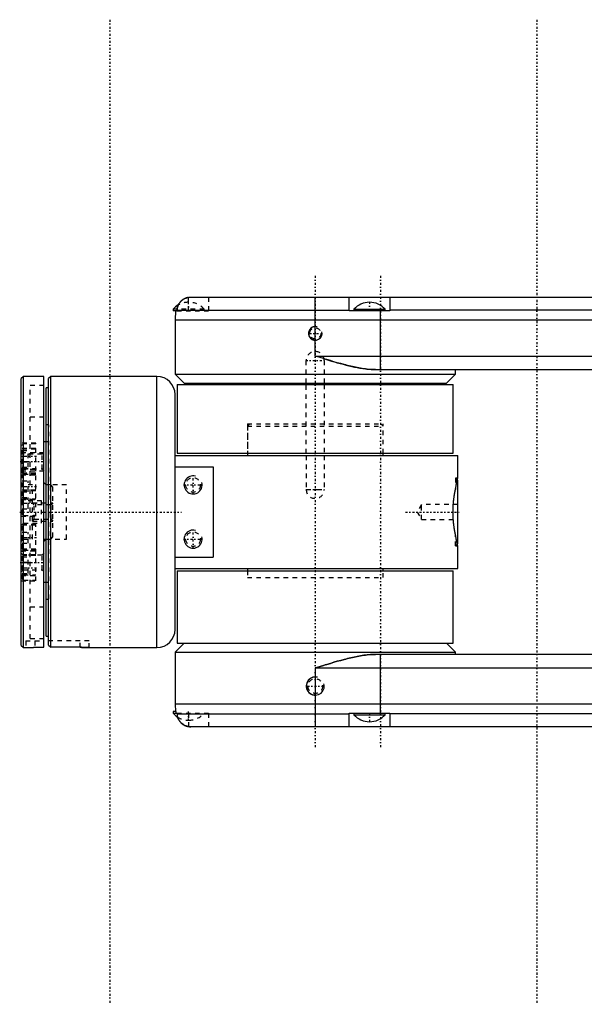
# Model space of a CAD drawing. Extents: x -565 to 345, y -109 to 109.
# Tile 1 of 19: x -565 to -441, y -109 to 109. Entities that reach past the tile are written whole.
import ezdxf

# ---------------------------------------------------------------- set-up
doc = ezdxf.new("R2010")
doc.units = 0
doc.linetypes.add('CENTER', pattern=[1.5, 0.45, -0.5, 0.05, -0.5])
doc.linetypes.add('DASHED', pattern=[2, 1, -1])
for name, color, linetype in [('AM_0', 7, 'CONTINUOUS'), ('AM_10', 7, 'CONTINUOUS'), ('AM_3', 7, 'DASHED'), ('AM_7', 7, 'CENTER')]:
    doc.layers.add(name, color=color, linetype=linetype)

msp = doc.modelspace()

# ---------------------------------------------------------------- linework, layer by layer
at = {"layer": 'AM_0', "color": 7, "linetype": 'CONTINUOUS'}
for p, q in [((-527.54, 47.5), (-429.33, 47.5)), ((-500, 34.5), (-500, 47.5)), ((-492.5, 44.5), (-492.5, 47.5)), ((-483.5, 47.5), (-483.5, 44.5)), ((-531.45, 44.84), (-531.45, 44.5)), ((-530.55, 44.84), (-531.45, 44.84)), ((-530.58, 44.5), (-531.45, 44.5)), ((-530.91, 44.5), (-531, 42.5)), ((-530.57, 44.64), (-530.58, 44.5)), ((-530.57, 44.64), (-492.5, 44.64)), ((-483.5, 44.5), (-492.5, 44.5)), ((-491.45, 44.84), (-491.45, 44.5)), ((-491.45, 44.84), (-484.55, 44.84)), ((-485.57, 31.5), (-485.57, 44.5)), ((-484.55, 44.5), (-484.55, 44.84)), ((-429.33, 44.64), (-483.5, 44.64)), ((-531, 42.5), (-531, 30.5)), ((-531, 42.5), (-429.33, 42.5)), ((-500, 34.5), (-429.33, 34.5)), ((-531, 30.5), (-529, 28.5)), ((-531, 30.5), (-469, 30.5)), ((-486.7, 31.5), (-431.83, 31.5)), ((-471, 28.5), (-469, 30.5)), ((-469, 30.5), (-469, 31.5)), ((-564.5, 30), (-565, 29.5)), ((-565, -29.5), (-565, 29.5)), ((-560, 30), (-564.5, 30)), ((-564.5, -30), (-564.5, 30)), ((-560, -29.93), (-560, 30)), ((-558.5, 30), (-559, 29.5)), ((-559, -29.43), (-559, 29.5)), ((-535, 30), (-558.5, 30)), ((-558.5, -29.93), (-558.5, 30)), ((-535, -30), (-535, 30)), ((-529, 28.5), (-471, 28.5)), ((-527.5, 28.5), (-527.5, 28.2)), ((-472.5, 28.2), (-472.5, 28.5)), ((-559, 27.5), (-559.5, 27.5)), ((-559.5, -27.5), (-559.5, 27.5)), ((-530.5, 28.2), (-530.5, 13)), ((-530.5, 28.2), (-469.5, 28.2)), ((-469.5, 13), (-469.5, 28.2)), ((-531, -26), (-531, 26)), ((-559.5, 15.5), (-560, 15.5)), ((-531, 12.5), (-468.5, 12.5)), ((-530.5, 13), (-469.5, 13)), ((-515, 13), (-515, 12.5)), ((-485, 12.5), (-485, 13)), ((-468.5, 7.5), (-468.5, 12.5)), ((-531, 10), (-522.54, 10)), ((-522.54, 10), (-522.54, -10)), ((-468.5, 7.5), (-469, 7.5)), ((-468.5, 7), (-468.59, 7.09)), ((-468.5, -7), (-468.5, 7)), ((-560, -6.5), (-559.5, -6)), ((-468.59, -7.09), (-468.5, -7)), ((-468.5, -12.5), (-468.5, -7.5)), ((-531, -10), (-522.54, -10)), ((-531, -12.5), (-468.5, -12.5)), ((-530.5, -13), (-530.5, -29)), ((-530.5, -13), (-469.5, -13)), ((-515, -12.5), (-515, -13)), ((-485, -13), (-485, -12.5)), ((-469.5, -29), (-469.5, -13)), ((-560, -15.5), (-559.5, -15.5)), ((-559.5, -27.5), (-559, -27.5)), ((-565, -29.5), (-564.5, -30)), ((-564.5, -30), (-564, -30)), ((-562, -29.93), (-560, -29.93)), ((-559, -29.43), (-558.5, -29.93)), ((-551.86, -29.93), (-558.5, -29.93)), ((-550, -30), (-535, -30)), ((-529, -29), (-531, -31)), ((-530.5, -29), (-469.5, -29)), ((-469, -31), (-471, -29)), ((-531, -31), (-531, -42.5)), ((-531, -31), (-469, -31)), ((-431.83, -31.5), (-486.7, -31.5)), ((-485.57, -44.5), (-485.57, -31.5)), ((-469, -31.5), (-469, -31)), ((-500, -34.5), (-500, -47.5)), ((-500, -34.5), (-429.33, -34.5)), ((-531, -42.5), (-530.92, -44.16)), ((-429.33, -42.5), (-531, -42.5)), ((-531.45, -44.16), (-531.45, -44.5)), ((-530.86, -44.16), (-531.45, -44.16)), ((-531.45, -44.5), (-530.58, -44.5)), ((-530.86, -44.16), (-530.85, -44.5)), ((-530.58, -44.5), (-530.57, -44.64)), ((-530.57, -44.64), (-492.5, -44.64)), ((-492.5, -47.5), (-492.5, -44.5)), ((-492.5, -44.5), (-483.5, -44.5)), ((-491.45, -44.5), (-491.45, -44.84)), ((-491.45, -44.84), (-484.55, -44.84)), ((-484.55, -44.84), (-484.55, -44.5)), ((-483.5, -44.5), (-483.5, -47.5)), ((-429.33, -44.64), (-483.5, -44.64)), ((-429.33, -47.5), (-527.54, -47.5))]:
    msp.add_line(p, q, dxfattribs=at)
for points in [[(-528, 47.47, 0), (-528.02, 47.46, 0), (-528.06, 47.46, 0), (-528.1, 47.45, 0), (-528.12, 47.45, 0), (-528.14, 47.44, 0), (-528.17, 47.43, 0), (-528.21, 47.43, 0), (-528.25, 47.42, 0), (-528.29, 47.41, 0), (-528.33, 47.4, 0), (-528.35, 47.39, 0), (-528.36, 47.39, 0), (-528.4, 47.38, 0), (-528.44, 47.37, 0), (-528.47, 47.35, 0), (-528.51, 47.34, 0), (-528.55, 47.33, 0), (-528.56, 47.32, 0), (-528.58, 47.32, 0), (-528.62, 47.3, 0), (-528.65, 47.29, 0), (-528.67, 47.28, 0), (-528.69, 47.28, 0), (-528.72, 47.26, 0), (-528.75, 47.25, 0), (-528.77, 47.24, 0), (-528.79, 47.24, 0), (-528.82, 47.22, 0), (-528.85, 47.2, 0), (-528.89, 47.19, 0), (-528.92, 47.17, 0), (-528.96, 47.15, 0), (-528.97, 47.14, 0), (-528.99, 47.14, 0), (-529.02, 47.12, 0), (-529.06, 47.1, 0), (-529.09, 47.08, 0), (-529.13, 47.06, 0), (-529.16, 47.04, 0), (-529.18, 47.03, 0), (-529.19, 47.02, 0), (-529.23, 47, 0), (-529.26, 46.97, 0), (-529.29, 46.95, 0), (-529.32, 46.93, 0), (-529.35, 46.91, 0), (-529.37, 46.89, 0), (-529.39, 46.88, 0), (-529.42, 46.86, 0), (-529.45, 46.83, 0), (-529.48, 46.81, 0), (-529.51, 46.79, 0), (-529.54, 46.76, 0), (-529.55, 46.75, 0), (-529.56, 46.74, 0), (-529.59, 46.71, 0), (-529.62, 46.69, 0), (-529.65, 46.66, 0), (-529.67, 46.63, 0), (-529.7, 46.61, 0), (-529.71, 46.6, 0), (-529.72, 46.58, 0), (-529.75, 46.56, 0), (-529.78, 46.53, 0), (-529.79, 46.52, 0), (-529.8, 46.5, 0), (-529.83, 46.47, 0), (-529.85, 46.45, 0), (-529.86, 46.43, 0), (-529.88, 46.42, 0), (-529.9, 46.39, 0), (-529.92, 46.36, 0), (-529.95, 46.33, 0), (-529.97, 46.29, 0), (-530, 46.26, 0), (-530.01, 46.25, 0), (-530.02, 46.23, 0), (-530.04, 46.2, 0), (-530.06, 46.17, 0), (-530.09, 46.13, 0), (-530.11, 46.1, 0), (-530.13, 46.07, 0), (-530.14, 46.05, 0), (-530.15, 46.03, 0), (-530.17, 46, 0), (-530.19, 45.97, 0), (-530.21, 45.93, 0), (-530.22, 45.9, 0), (-530.24, 45.87, 0), (-530.25, 45.85, 0), (-530.26, 45.83, 0), (-530.28, 45.8, 0), (-530.29, 45.76, 0), (-530.31, 45.73, 0), (-530.32, 45.7, 0), (-530.34, 45.66, 0), (-530.34, 45.65, 0), (-530.35, 45.63, 0), (-530.37, 45.6, 0), (-530.38, 45.56, 0), (-530.39, 45.53, 0), (-530.4, 45.49, 0), (-530.42, 45.46, 0), (-530.42, 45.44, 0), (-530.43, 45.42, 0), (-530.44, 45.38, 0), (-530.45, 45.35, 0), (-530.46, 45.33, 0), (-530.46, 45.31, 0), (-530.47, 45.27, 0), (-530.48, 45.23, 0), (-530.49, 45.21, 0), (-530.49, 45.2, 0), (-530.5, 45.16, 0), (-530.51, 45.12, 0), (-530.52, 45.08, 0), (-530.52, 45.04, 0), (-530.53, 45, 0), (-530.54, 44.98, 0), (-530.54, 44.96, 0), (-530.54, 44.93, 0), (-530.55, 44.89, 0), (-530.55, 44.85, 0), (-530.56, 44.81, 0), (-530.56, 44.77, 0), (-530.56, 44.75, 0), (-530.57, 44.73, 0), (-530.57, 44.7, 0), (-530.57, 44.66, 0), (-530.57, 44.64, 0)], [(-528, 47.47, 0), (-527.92, 47.48, 0), (-527.77, 47.49, 0), (-527.62, 47.5, 0), (-527.54, 47.5, 0)], [(-492.5, 47.5, 0), (-492.5, 47.5, 0), (-492.5, 47.5, 0), (-492.5, 47.5, 0), (-492.5, 47.5, 0)], [(-483.5, 47.5, 0), (-483.5, 47.5, 0), (-483.5, 47.5, 0), (-483.5, 47.5, 0), (-483.5, 47.5, 0)], [(-486.7, 31.5, 0), (-487.06, 31.5, 0), (-487.79, 31.54, 0), (-488.52, 31.61, 0), (-488.89, 31.65, 0), (-489.26, 31.7, 0), (-489.99, 31.82, 0), (-490.71, 31.95, 0), (-491.41, 32.09, 0), (-492.12, 32.25, 0), (-492.86, 32.42, 0), (-493.23, 32.52, 0), (-493.6, 32.61, 0), (-494.36, 32.82, 0), (-495.13, 33.03, 0), (-495.89, 33.25, 0), (-496.66, 33.48, 0), (-497.42, 33.71, 0), (-497.8, 33.82, 0), (-498.18, 33.94, 0), (-498.92, 34.16, 0), (-499.64, 34.39, 0), (-500, 34.5, 0)], [(-469, 5, 0), (-468.98, 5.13, 0), (-468.94, 5.37, 0), (-468.9, 5.6, 0), (-468.88, 5.71, 0), (-468.86, 5.82, 0), (-468.82, 6.04, 0), (-468.78, 6.24, 0), (-468.74, 6.43, 0), (-468.7, 6.6, 0), (-468.67, 6.76, 0), (-468.65, 6.84, 0), (-468.64, 6.91, 0), (-468.61, 7.04, 0), (-468.58, 7.16, 0), (-468.56, 7.26, 0), (-468.54, 7.34, 0), (-468.52, 7.4, 0), (-468.52, 7.43, 0), (-468.51, 7.45, 0), (-468.5, 7.48, 0), (-468.5, 7.5, 0), (-468.5, 7.5, 0)], [(-469, -5, 0), (-469.01, -4.97, 0), (-469.02, -4.9, 0), (-469.04, -4.83, 0), (-469.04, -4.79, 0), (-469.05, -4.76, 0), (-469.06, -4.69, 0), (-469.08, -4.61, 0), (-469.09, -4.54, 0), (-469.11, -4.46, 0), (-469.12, -4.38, 0), (-469.13, -4.35, 0), (-469.14, -4.31, 0), (-469.15, -4.23, 0), (-469.17, -4.15, 0), (-469.18, -4.06, 0), (-469.2, -3.98, 0), (-469.21, -3.9, 0), (-469.22, -3.85, 0), (-469.23, -3.81, 0), (-469.24, -3.72, 0), (-469.25, -3.64, 0), (-469.26, -3.59, 0), (-469.27, -3.55, 0), (-469.28, -3.46, 0), (-469.29, -3.37, 0), (-469.3, -3.32, 0), (-469.31, -3.28, 0), (-469.32, -3.19, 0), (-469.33, -3.09, 0), (-469.35, -3, 0), (-469.36, -2.9, 0), (-469.37, -2.81, 0), (-469.38, -2.76, 0), (-469.38, -2.71, 0), (-469.39, -2.62, 0), (-469.4, -2.52, 0), (-469.41, -2.42, 0), (-469.43, -2.32, 0), (-469.44, -2.22, 0), (-469.44, -2.17, 0), (-469.44, -2.12, 0), (-469.45, -2.02, 0), (-469.46, -1.92, 0), (-469.47, -1.82, 0), (-469.48, -1.71, 0), (-469.49, -1.61, 0), (-469.49, -1.56, 0), (-469.49, -1.51, 0), (-469.5, -1.41, 0), (-469.51, -1.3, 0), (-469.51, -1.2, 0), (-469.52, -1.09, 0), (-469.52, -0.99, 0), (-469.52, -0.94, 0), (-469.53, -0.89, 0), (-469.53, -0.78, 0), (-469.53, -0.68, 0), (-469.54, -0.57, 0), (-469.54, -0.47, 0), (-469.54, -0.36, 0), (-469.54, -0.31, 0), (-469.54, -0.26, 0), (-469.54, -0.16, 0), (-469.54, -0.05, 0), (-469.54, 0, 0), (-469.54, 0.05, 0), (-469.54, 0.16, 0), (-469.54, 0.26, 0), (-469.54, 0.31, 0), (-469.54, 0.36, 0), (-469.54, 0.47, 0), (-469.54, 0.57, 0), (-469.53, 0.68, 0), (-469.53, 0.78, 0), (-469.53, 0.89, 0), (-469.52, 0.94, 0), (-469.52, 0.99, 0), (-469.52, 1.09, 0), (-469.51, 1.2, 0), (-469.51, 1.3, 0), (-469.5, 1.41, 0), (-469.49, 1.51, 0), (-469.49, 1.56, 0), (-469.49, 1.61, 0), (-469.48, 1.71, 0), (-469.47, 1.82, 0), (-469.46, 1.92, 0), (-469.45, 2.02, 0), (-469.44, 2.12, 0), (-469.44, 2.17, 0), (-469.44, 2.22, 0), (-469.43, 2.32, 0), (-469.41, 2.42, 0), (-469.4, 2.52, 0), (-469.39, 2.62, 0), (-469.38, 2.71, 0), (-469.38, 2.76, 0), (-469.37, 2.81, 0), (-469.36, 2.9, 0), (-469.35, 3, 0), (-469.33, 3.09, 0), (-469.32, 3.19, 0), (-469.31, 3.28, 0), (-469.3, 3.32, 0), (-469.29, 3.37, 0), (-469.28, 3.46, 0), (-469.27, 3.55, 0), (-469.26, 3.59, 0), (-469.25, 3.64, 0), (-469.24, 3.72, 0), (-469.23, 3.81, 0), (-469.22, 3.85, 0), (-469.21, 3.9, 0), (-469.2, 3.98, 0), (-469.18, 4.06, 0), (-469.17, 4.15, 0), (-469.15, 4.23, 0), (-469.14, 4.31, 0), (-469.13, 4.35, 0), (-469.12, 4.38, 0), (-469.11, 4.46, 0), (-469.09, 4.54, 0), (-469.08, 4.61, 0), (-469.06, 4.69, 0), (-469.05, 4.76, 0), (-469.04, 4.79, 0), (-469.04, 4.83, 0), (-469.02, 4.9, 0), (-469.01, 4.97, 0), (-469, 5, 0)], [(-468.5, -7.5, 0), (-468.5, -7.5, 0), (-468.5, -7.48, 0), (-468.51, -7.45, 0), (-468.52, -7.43, 0), (-468.52, -7.4, 0), (-468.54, -7.34, 0), (-468.56, -7.26, 0), (-468.58, -7.16, 0), (-468.61, -7.04, 0), (-468.64, -6.91, 0), (-468.65, -6.84, 0), (-468.67, -6.76, 0), (-468.7, -6.6, 0), (-468.74, -6.43, 0), (-468.78, -6.24, 0), (-468.82, -6.04, 0), (-468.86, -5.82, 0), (-468.88, -5.71, 0), (-468.9, -5.6, 0), (-468.94, -5.37, 0), (-468.98, -5.13, 0), (-469, -5, 0)], [(-564, -30, 0), (-564, -30, 0), (-564, -30, 0), (-564, -30, 0), (-564, -30, 0), (-564, -30, 0), (-564, -30, 0), (-563.99, -30, 0), (-563.99, -30, 0), (-563.99, -30, 0), (-563.99, -30, 0), (-563.98, -30, 0), (-563.98, -30, 0), (-563.98, -30, 0), (-563.97, -30, 0), (-563.97, -30, 0), (-563.96, -30, 0), (-563.96, -30, 0), (-563.95, -30, 0), (-563.95, -30, 0), (-563.94, -30, 0), (-563.94, -30, 0), (-563.93, -30, 0), (-563.93, -30, 0), (-563.92, -29.99, 0), (-563.91, -29.99, 0), (-563.91, -29.99, 0), (-563.9, -29.99, 0), (-563.89, -29.99, 0), (-563.88, -29.99, 0), (-563.87, -29.99, 0), (-563.86, -29.99, 0), (-563.85, -29.99, 0), (-563.85, -29.99, 0), (-563.84, -29.99, 0), (-563.83, -29.99, 0), (-563.82, -29.99, 0), (-563.81, -29.99, 0), (-563.79, -29.99, 0), (-563.78, -29.99, 0), (-563.77, -29.99, 0), (-563.77, -29.99, 0), (-563.75, -29.98, 0), (-563.74, -29.98, 0), (-563.72, -29.98, 0), (-563.71, -29.98, 0), (-563.69, -29.98, 0), (-563.68, -29.98, 0), (-563.68, -29.98, 0), (-563.66, -29.98, 0), (-563.64, -29.98, 0), (-563.63, -29.98, 0), (-563.61, -29.98, 0), (-563.59, -29.98, 0), (-563.58, -29.98, 0), (-563.57, -29.97, 0), (-563.56, -29.97, 0), (-563.54, -29.97, 0), (-563.52, -29.97, 0), (-563.5, -29.97, 0), (-563.48, -29.97, 0), (-563.47, -29.97, 0), (-563.46, -29.97, 0), (-563.44, -29.97, 0), (-563.42, -29.97, 0), (-563.41, -29.97, 0), (-563.4, -29.97, 0), (-563.38, -29.97, 0), (-563.36, -29.96, 0), (-563.35, -29.96, 0), (-563.34, -29.96, 0), (-563.32, -29.96, 0), (-563.3, -29.96, 0), (-563.28, -29.96, 0), (-563.26, -29.96, 0), (-563.23, -29.96, 0), (-563.22, -29.96, 0), (-563.21, -29.96, 0), (-563.19, -29.96, 0), (-563.16, -29.96, 0), (-563.14, -29.95, 0), (-563.12, -29.95, 0), (-563.09, -29.95, 0), (-563.08, -29.95, 0), (-563.07, -29.95, 0), (-563.04, -29.95, 0), (-563.02, -29.95, 0), (-562.99, -29.95, 0), (-562.97, -29.95, 0), (-562.94, -29.95, 0), (-562.93, -29.95, 0), (-562.91, -29.95, 0), (-562.89, -29.95, 0), (-562.86, -29.95, 0), (-562.83, -29.94, 0), (-562.81, -29.94, 0), (-562.78, -29.94, 0), (-562.77, -29.94, 0), (-562.75, -29.94, 0), (-562.72, -29.94, 0), (-562.7, -29.94, 0), (-562.67, -29.94, 0), (-562.64, -29.94, 0), (-562.61, -29.94, 0), (-562.6, -29.94, 0), (-562.58, -29.94, 0), (-562.56, -29.94, 0), (-562.53, -29.94, 0), (-562.51, -29.94, 0), (-562.5, -29.94, 0), (-562.47, -29.94, 0), (-562.44, -29.94, 0), (-562.43, -29.94, 0), (-562.41, -29.94, 0), (-562.38, -29.94, 0), (-562.36, -29.94, 0), (-562.33, -29.94, 0), (-562.3, -29.93, 0), (-562.27, -29.93, 0), (-562.26, -29.93, 0), (-562.24, -29.93, 0), (-562.21, -29.93, 0), (-562.18, -29.93, 0), (-562.16, -29.93, 0), (-562.13, -29.93, 0), (-562.1, -29.93, 0), (-562.08, -29.93, 0), (-562.07, -29.93, 0), (-562.04, -29.93, 0), (-562.01, -29.93, 0), (-562, -29.93, 0)], [(-552, -29.93, 0), (-551.99, -29.93, 0), (-551.96, -29.93, 0), (-551.93, -29.93, 0), (-551.92, -29.93, 0), (-551.9, -29.93, 0), (-551.87, -29.93, 0), (-551.84, -29.93, 0), (-551.82, -29.93, 0), (-551.79, -29.93, 0), (-551.76, -29.93, 0), (-551.74, -29.93, 0), (-551.73, -29.93, 0), (-551.7, -29.93, 0), (-551.67, -29.94, 0), (-551.64, -29.94, 0), (-551.62, -29.94, 0), (-551.59, -29.94, 0), (-551.57, -29.94, 0), (-551.56, -29.94, 0), (-551.53, -29.94, 0), (-551.5, -29.94, 0), (-551.49, -29.94, 0), (-551.47, -29.94, 0), (-551.44, -29.94, 0), (-551.42, -29.94, 0), (-551.4, -29.94, 0), (-551.39, -29.94, 0), (-551.36, -29.94, 0), (-551.33, -29.94, 0), (-551.3, -29.94, 0), (-551.28, -29.94, 0), (-551.25, -29.94, 0), (-551.23, -29.94, 0), (-551.22, -29.94, 0), (-551.19, -29.94, 0), (-551.17, -29.94, 0), (-551.14, -29.95, 0), (-551.11, -29.95, 0), (-551.09, -29.95, 0), (-551.07, -29.95, 0), (-551.06, -29.95, 0), (-551.03, -29.95, 0), (-551.01, -29.95, 0), (-550.98, -29.95, 0), (-550.96, -29.95, 0), (-550.93, -29.95, 0), (-550.92, -29.95, 0), (-550.91, -29.95, 0), (-550.88, -29.95, 0), (-550.86, -29.95, 0), (-550.84, -29.96, 0), (-550.81, -29.96, 0), (-550.79, -29.96, 0), (-550.78, -29.96, 0), (-550.77, -29.96, 0), (-550.74, -29.96, 0), (-550.72, -29.96, 0), (-550.7, -29.96, 0), (-550.68, -29.96, 0), (-550.66, -29.96, 0), (-550.65, -29.96, 0), (-550.64, -29.96, 0), (-550.62, -29.97, 0), (-550.6, -29.97, 0), (-550.59, -29.97, 0), (-550.58, -29.97, 0), (-550.56, -29.97, 0), (-550.54, -29.97, 0), (-550.53, -29.97, 0), (-550.52, -29.97, 0), (-550.5, -29.97, 0), (-550.48, -29.97, 0), (-550.46, -29.97, 0), (-550.44, -29.97, 0), (-550.43, -29.97, 0), (-550.42, -29.98, 0), (-550.41, -29.98, 0), (-550.39, -29.98, 0), (-550.37, -29.98, 0), (-550.36, -29.98, 0), (-550.34, -29.98, 0), (-550.32, -29.98, 0), (-550.32, -29.98, 0), (-550.31, -29.98, 0), (-550.29, -29.98, 0), (-550.28, -29.98, 0), (-550.26, -29.98, 0), (-550.25, -29.98, 0), (-550.23, -29.99, 0), (-550.23, -29.99, 0), (-550.22, -29.99, 0), (-550.21, -29.99, 0), (-550.19, -29.99, 0), (-550.18, -29.99, 0), (-550.17, -29.99, 0), (-550.16, -29.99, 0), (-550.15, -29.99, 0), (-550.15, -29.99, 0), (-550.14, -29.99, 0), (-550.13, -29.99, 0), (-550.12, -29.99, 0), (-550.11, -29.99, 0), (-550.1, -29.99, 0), (-550.09, -29.99, 0), (-550.09, -29.99, 0), (-550.08, -29.99, 0), (-550.07, -30, 0), (-550.07, -30, 0), (-550.06, -30, 0), (-550.06, -30, 0), (-550.05, -30, 0), (-550.05, -30, 0), (-550.04, -30, 0), (-550.04, -30, 0), (-550.03, -30, 0), (-550.03, -30, 0), (-550.02, -30, 0), (-550.02, -30, 0), (-550.02, -30, 0), (-550.01, -30, 0), (-550.01, -30, 0), (-550.01, -30, 0), (-550.01, -30, 0), (-550, -30, 0), (-550, -30, 0), (-550, -30, 0), (-550, -30, 0), (-550, -30, 0), (-550, -30, 0), (-550, -30, 0)], [(-500, -34.5, 0), (-499.64, -34.39, 0), (-498.92, -34.16, 0), (-498.18, -33.94, 0), (-497.8, -33.82, 0), (-497.42, -33.71, 0), (-496.66, -33.48, 0), (-495.89, -33.25, 0), (-495.13, -33.03, 0), (-494.36, -32.82, 0), (-493.6, -32.61, 0), (-493.23, -32.52, 0), (-492.86, -32.42, 0), (-492.12, -32.25, 0), (-491.41, -32.09, 0), (-490.71, -31.95, 0), (-489.99, -31.82, 0), (-489.26, -31.7, 0), (-488.89, -31.65, 0), (-488.52, -31.61, 0), (-487.79, -31.54, 0), (-487.06, -31.5, 0), (-486.7, -31.5, 0)], [(-530.57, -44.64, 0), (-530.57, -44.66, 0), (-530.57, -44.7, 0), (-530.57, -44.73, 0), (-530.56, -44.75, 0), (-530.56, -44.77, 0), (-530.56, -44.81, 0), (-530.55, -44.85, 0), (-530.55, -44.89, 0), (-530.54, -44.93, 0), (-530.54, -44.96, 0), (-530.54, -44.98, 0), (-530.53, -45, 0), (-530.52, -45.04, 0), (-530.52, -45.08, 0), (-530.51, -45.12, 0), (-530.5, -45.16, 0), (-530.49, -45.2, 0), (-530.49, -45.21, 0), (-530.48, -45.23, 0), (-530.47, -45.27, 0), (-530.46, -45.31, 0), (-530.46, -45.33, 0), (-530.45, -45.35, 0), (-530.44, -45.38, 0), (-530.43, -45.42, 0), (-530.42, -45.44, 0), (-530.42, -45.46, 0), (-530.4, -45.49, 0), (-530.39, -45.53, 0), (-530.38, -45.56, 0), (-530.37, -45.6, 0), (-530.35, -45.63, 0), (-530.34, -45.65, 0), (-530.34, -45.66, 0), (-530.32, -45.7, 0), (-530.31, -45.73, 0), (-530.29, -45.76, 0), (-530.28, -45.8, 0), (-530.26, -45.83, 0), (-530.25, -45.85, 0), (-530.24, -45.87, 0), (-530.22, -45.9, 0), (-530.21, -45.93, 0), (-530.19, -45.97, 0), (-530.17, -46, 0), (-530.15, -46.03, 0), (-530.14, -46.05, 0), (-530.13, -46.07, 0), (-530.11, -46.1, 0), (-530.09, -46.13, 0), (-530.06, -46.17, 0), (-530.04, -46.2, 0), (-530.02, -46.23, 0), (-530.01, -46.25, 0), (-530, -46.26, 0), (-529.97, -46.29, 0), (-529.95, -46.33, 0), (-529.92, -46.36, 0), (-529.9, -46.39, 0), (-529.88, -46.42, 0), (-529.86, -46.43, 0), (-529.85, -46.45, 0), (-529.83, -46.47, 0), (-529.8, -46.5, 0), (-529.79, -46.52, 0), (-529.78, -46.53, 0), (-529.75, -46.56, 0), (-529.72, -46.58, 0), (-529.71, -46.6, 0), (-529.7, -46.61, 0), (-529.67, -46.63, 0), (-529.65, -46.66, 0), (-529.62, -46.69, 0), (-529.59, -46.71, 0), (-529.56, -46.74, 0), (-529.55, -46.75, 0), (-529.54, -46.76, 0), (-529.51, -46.79, 0), (-529.48, -46.81, 0), (-529.45, -46.83, 0), (-529.42, -46.86, 0), (-529.39, -46.88, 0), (-529.37, -46.89, 0), (-529.35, -46.91, 0), (-529.32, -46.93, 0), (-529.29, -46.95, 0), (-529.26, -46.97, 0), (-529.23, -47, 0), (-529.19, -47.02, 0), (-529.18, -47.03, 0), (-529.16, -47.04, 0), (-529.13, -47.06, 0), (-529.09, -47.08, 0), (-529.06, -47.1, 0), (-529.02, -47.12, 0), (-528.99, -47.14, 0), (-528.97, -47.14, 0), (-528.96, -47.15, 0), (-528.92, -47.17, 0), (-528.89, -47.19, 0), (-528.85, -47.2, 0), (-528.82, -47.22, 0), (-528.79, -47.24, 0), (-528.77, -47.24, 0), (-528.75, -47.25, 0), (-528.72, -47.26, 0), (-528.69, -47.28, 0), (-528.67, -47.28, 0), (-528.65, -47.29, 0), (-528.62, -47.3, 0), (-528.58, -47.32, 0), (-528.56, -47.32, 0), (-528.55, -47.33, 0), (-528.51, -47.34, 0), (-528.47, -47.35, 0), (-528.44, -47.37, 0), (-528.4, -47.38, 0), (-528.36, -47.39, 0), (-528.35, -47.39, 0), (-528.33, -47.4, 0), (-528.29, -47.41, 0), (-528.25, -47.42, 0), (-528.21, -47.43, 0), (-528.17, -47.43, 0), (-528.14, -47.44, 0), (-528.12, -47.45, 0), (-528.1, -47.45, 0), (-528.06, -47.46, 0), (-528.02, -47.46, 0), (-528, -47.47, 0)], [(-528, -47.47, 0), (-528.1, -47.45, 0), (-528.29, -47.41, 0), (-528.47, -47.36, 0), (-528.56, -47.33, 0), (-528.65, -47.29, 0), (-528.81, -47.22, 0), (-528.98, -47.14, 0), (-529.15, -47.04, 0), (-529.31, -46.93, 0), (-529.47, -46.82, 0), (-529.54, -46.76, 0), (-529.61, -46.69, 0), (-529.74, -46.57, 0), (-529.86, -46.43, 0), (-529.98, -46.28, 0), (-530.1, -46.12, 0), (-530.2, -45.95, 0), (-530.24, -45.87, 0), (-530.28, -45.78, 0), (-530.36, -45.62, 0), (-530.42, -45.44, 0), (-530.45, -45.35, 0)], [(-527.66, -47.5, 0), (-527.71, -47.5, 0), (-527.83, -47.49, 0), (-527.94, -47.47, 0), (-528, -47.47, 0)], [(-528, -47.47, 0), (-527.92, -47.48, 0), (-527.77, -47.49, 0), (-527.62, -47.5, 0), (-527.54, -47.5, 0)], [(-492.5, -47.5, 0), (-492.5, -47.5, 0), (-492.5, -47.5, 0), (-492.5, -47.5, 0), (-492.5, -47.5, 0)], [(-483.5, -47.5, 0), (-483.5, -47.5, 0), (-483.5, -47.5, 0), (-483.5, -47.5, 0), (-483.5, -47.5, 0)]]:
    msp.add_polyline3d(points, dxfattribs=at)
for centre, radius, start, end in [((-528, 41.8), 4.6, 119.6786, 138.6338), ((-488, 41.8), 4.6, 90.0287, 138.6338), ((-488, 41.8), 4.6, 41.3662, 89.9713), ((-535, 26), 4, 0, 90), ((-535, -26), 4, 270, 0), ((-528, -41.46), 4.6, 221.3662, 237.7864), ((-488, -41.8), 4.6, 221.3662, 269.9713), ((-488, -41.8), 4.6, 270.0287, 318.6338)]:
    msp.add_arc(centre, radius, start, end, dxfattribs=at)
at = {"layer": 'AM_10', "color": 7, "linetype": 'CONTINUOUS'}
for centre, radius in [((-500, 39.5), 1.5), ((-527, 6), 2), ((-527, -6), 2), ((-500, -38.5), 2)]:
    msp.add_arc(centre, radius, 75, 15, dxfattribs=at)
at = {"layer": 'AM_3', "color": 6, "linetype": 'DASHED'}
for p, q in [((-528, 44.5), (-528, 47.47)), ((-523.5, 44.5), (-523.5, 47.5)), ((-530.58, 44.5), (-523.5, 44.5)), ((-524.55, 44.84), (-530.55, 44.84)), ((-524.55, 44.5), (-524.55, 44.84)), ((-502, 28.5), (-502, 33.5)), ((-498, 33.5), (-498, 28.5)), ((-560, 28), (-563, 28)), ((-563, -28), (-563, 28)), ((-502, 13), (-502, 28.2)), ((-498, 28.2), (-498, 13)), ((-560, 21), (-563, 21)), ((-558.9, 19.25), (-559.5, 19.25)), ((-558.9, -19.25), (-558.9, 19.25)), ((-514.5, 19.5), (-515, 19)), ((-515, 19.5), (-515, 13)), ((-515, 19.5), (-485, 19.5)), ((-515, 19), (-515, 13)), ((-515, 19), (-485, 19)), ((-485, 19), (-485.5, 19.5)), ((-485, 13), (-485, 19.5)), ((-485, 13), (-485, 19)), ((-561.8, 15.25), (-565, 15.25)), ((-561.8, -0.94), (-561.8, 15.25)), ((-558.9, 15.5), (-559.5, 15.5)), ((-561.8, 14.04), (-565, 14.04)), ((-564.62, 12.76), (-565, 13.14)), ((-565, 13.14), (-560, 13.14)), ((-564.5, 15.1), (-564.8, 14.8)), ((-564.8, 8.69), (-564.8, 14.8)), ((-564.5, 13.89), (-564.8, 13.59)), ((-564.8, 13.59), (-563.5, 13.59)), ((-561.8, 15.1), (-564.5, 15.1)), ((-561.8, 13.89), (-564.5, 13.89)), ((-563.5, 9.9), (-563.5, 13.59)), ((-560, 13.14), (-560.38, 12.76)), ((-564.8, 12.38), (-563.5, 12.38)), ((-564.8, 12.35), (-563.5, 12.35)), ((-564.8, 11.14), (-563.5, 11.14)), ((-564.8, 11.11), (-563.5, 11.11)), ((-560.38, 12.76), (-564.62, 12.76)), ((-564.62, 9.52), (-564.62, 12.76)), ((-560.38, 9.52), (-560.38, 12.76)), ((-502, 12.5), (-502, 5)), ((-498, 12.5), (-498, 5)), ((-565, 9.14), (-564.62, 9.52)), ((-565, 9.45), (-561.8, 9.45)), ((-565, 9.14), (-560, 9.14)), ((-564.8, 9.9), (-564.5, 9.6)), ((-564.8, 9.9), (-563.5, 9.9)), ((-564.62, 9.52), (-560.38, 9.52)), ((-564.5, 9.6), (-561.8, 9.6)), ((-560.38, 9.52), (-560, 9.14)), ((-561.8, 8.57), (-565, 8.57)), ((-565, 8.24), (-561.8, 8.24)), ((-564.8, 8.69), (-564.5, 8.39)), ((-564.5, 8.42), (-564.8, 8.12)), ((-564.8, -0.49), (-564.8, 8.12)), ((-564.8, 6.91), (-563.5, 6.91)), ((-561.8, 8.42), (-564.5, 8.42)), ((-564.5, 8.39), (-561.8, 8.39)), ((-563.5, 4.43), (-563.5, 6.91)), ((-468.59, 7.09), (-469, 7.5)), ((-469, 7.5), (-469, 5)), ((-564.5, 6), (-565, 6.5)), ((-561.8, 4.86), (-565, 4.86)), ((-564.8, 5.67), (-563.5, 5.67)), ((-564.5, 4.71), (-564.8, 4.41)), ((-564.8, 4.43), (-563.5, 4.43)), ((-562.5, 6), (-564.5, 6)), ((-561.8, 4.71), (-564.5, 4.71)), ((-562.5, -6), (-562.5, 6)), ((-559.5, 6), (-560, 6.5)), ((-558.5, 6), (-560, 6)), ((-555, 6), (-559.5, 6)), ((-558, 5.5), (-558.5, 6)), ((-558, -5.5), (-558, 5.5)), ((-555, -6), (-555, 6)), ((-502, 5), (-498, 5)), ((-564.5, 2.5), (-565, 3)), ((-565, 2.77), (-561.8, 2.77)), ((-564.8, 3.22), (-564.5, 2.92)), ((-564.8, 3.2), (-563.5, 3.2)), ((-564.5, 2.92), (-561.8, 2.92)), ((-560.5, 2.5), (-564.5, 2.5)), ((-563.5, 0.72), (-563.5, 3.2)), ((-560.5, -2.5), (-560.5, 2.5)), ((-564.8, 1.96), (-563.5, 1.96)), ((-564.8, 0.72), (-563.5, 0.72)), ((-562.12, 1.62), (-562.5, 2)), ((-562.5, 2), (-558, 2)), ((-558.38, 1.62), (-562.12, 1.62)), ((-562.12, -1.62), (-562.12, 1.62)), ((-558, 2), (-558.38, 1.62)), ((-558.38, -1.62), (-558.38, 1.62)), ((-476.5, 1.65), (-477.49, 0)), ((-468.5, 1.65), (-476.5, 1.65)), ((-476.5, -1.65), (-476.5, 1.65)), ((-565, -0.94), (-561.8, -0.94)), ((-564.8, -0.49), (-564.5, -0.79)), ((-564.5, -0.79), (-561.8, -0.79)), ((-562.5, -2), (-562.12, -1.62)), ((-562.5, -2), (-558, -2)), ((-562.12, -1.62), (-558.38, -1.62)), ((-558.38, -1.62), (-558, -2)), ((-477.49, 0), (-476.5, -1.65)), ((-476.5, -1.65), (-468.5, -1.65)), ((-565, -3), (-564.5, -2.5)), ((-561.8, -2.77), (-565, -2.77)), ((-564.5, -2.92), (-564.8, -3.22)), ((-564.8, -8.12), (-564.8, -3.22)), ((-564.5, -2.5), (-560.5, -2.5)), ((-561.8, -2.92), (-564.5, -2.92)), ((-561.8, -15.25), (-561.8, -2.77)), ((-565, -6.5), (-564.5, -6)), ((-564.8, -4.43), (-563.5, -4.43)), ((-564.8, -5.67), (-563.5, -5.67)), ((-564.5, -6), (-562.5, -6)), ((-563.5, -6.91), (-563.5, -4.43)), ((-560, -6), (-558.5, -6)), ((-559.5, -6), (-555, -6)), ((-558.5, -6), (-558, -5.5)), ((-469, -7.5), (-469, -5)), ((-561.8, -8.24), (-565, -8.24)), ((-565, -8.57), (-561.8, -8.57)), ((-564.8, -6.91), (-563.5, -6.91)), ((-564.8, -8.12), (-564.5, -8.42)), ((-564.5, -8.39), (-564.8, -8.69)), ((-564.8, -14.8), (-564.8, -8.69)), ((-561.8, -8.39), (-564.5, -8.39)), ((-564.5, -8.42), (-561.8, -8.42)), ((-469, -7.5), (-468.59, -7.09)), ((-469, -7.5), (-468.5, -7.5)), ((-564.62, -9.52), (-565, -9.14)), ((-561.8, -9.45), (-565, -9.45)), ((-564.5, -9.6), (-564.8, -9.9)), ((-564.8, -9.9), (-563.5, -9.9)), ((-560.38, -9.52), (-564.62, -9.52)), ((-564.62, -12.76), (-564.62, -9.52)), ((-561.8, -9.6), (-564.5, -9.6)), ((-563.5, -13.59), (-563.5, -9.9)), ((-560, -9.14), (-560.38, -9.52)), ((-560.38, -12.76), (-560.38, -9.52)), ((-565, -13.14), (-564.62, -12.76)), ((-564.8, -11.11), (-563.5, -11.11)), ((-564.8, -11.14), (-563.5, -11.14)), ((-564.8, -12.35), (-563.5, -12.35)), ((-564.8, -12.38), (-563.5, -12.38)), ((-564.62, -12.76), (-560.38, -12.76)), ((-560.38, -12.76), (-560, -13.14)), ((-515, -13), (-515, -14.5)), ((-485, -14.5), (-485, -13)), ((-565, -14.04), (-561.8, -14.04)), ((-564.8, -13.59), (-564.5, -13.89)), ((-564.8, -13.59), (-563.5, -13.59)), ((-564.8, -14.8), (-564.5, -15.1)), ((-564.5, -13.89), (-561.8, -13.89)), ((-564.5, -15.1), (-561.8, -15.1)), ((-515, -14.5), (-485, -14.5)), ((-565, -15.25), (-561.8, -15.25)), ((-559.5, -15.5), (-558.9, -15.5)), ((-559.5, -19.25), (-558.9, -19.25)), ((-563, -21), (-560, -21)), ((-563, -28), (-560, -28)), ((-564, -28.5), (-564, -30)), ((-564, -28.5), (-560, -28.5)), ((-562, -28.5), (-562, -29.93)), ((-550, -28.5), (-559, -28.5)), ((-552, -29.93), (-552, -28.5)), ((-550, -30), (-550, -28.5)), ((-530.58, -44.5), (-523.5, -44.5)), ((-528, -44.5), (-528, -47.47)), ((-523.5, -47.5), (-523.5, -44.5))]:
    msp.add_line(p, q, dxfattribs=at)
for points in [[(-530.57, 44.64, 0), (-530.57, 44.67, 0), (-530.57, 44.74, 0), (-530.56, 44.81, 0), (-530.56, 44.84, 0), (-530.55, 44.87, 0), (-530.54, 44.94, 0), (-530.53, 45.01, 0), (-530.52, 45.08, 0), (-530.5, 45.14, 0), (-530.49, 45.21, 0), (-530.48, 45.24, 0), (-530.47, 45.28, 0), (-530.45, 45.34, 0), (-530.43, 45.41, 0), (-530.41, 45.47, 0), (-530.39, 45.53, 0), (-530.37, 45.59, 0), (-530.35, 45.62, 0), (-530.34, 45.65, 0), (-530.32, 45.71, 0), (-530.29, 45.77, 0), (-530.28, 45.8, 0)], [(-530.28, 45.8, 0), (-530.24, 45.87, 0), (-530.16, 46.02, 0), (-530.07, 46.16, 0), (-530.02, 46.22, 0), (-529.97, 46.29, 0), (-529.87, 46.42, 0), (-529.76, 46.54, 0), (-529.66, 46.65, 0), (-529.54, 46.76, 0), (-529.41, 46.86, 0), (-529.35, 46.91, 0), (-529.28, 46.96, 0), (-529.14, 47.05, 0), (-528.99, 47.13, 0), (-528.85, 47.21, 0), (-528.71, 47.27, 0), (-528.56, 47.33, 0), (-528.48, 47.35, 0), (-528.41, 47.38, 0), (-528.25, 47.42, 0), (-528.08, 47.45, 0), (-528, 47.47, 0)], [(-500, 41, 0), (-500.02, 41, 0), (-500.06, 41, 0), (-500.1, 41, 0), (-500.13, 40.99, 0), (-500.15, 40.99, 0), (-500.19, 40.99, 0), (-500.23, 40.98, 0), (-500.27, 40.97, 0), (-500.32, 40.96, 0), (-500.36, 40.95, 0), (-500.38, 40.95, 0), (-500.4, 40.94, 0), (-500.44, 40.93, 0), (-500.48, 40.92, 0), (-500.53, 40.9, 0), (-500.57, 40.88, 0), (-500.61, 40.87, 0), (-500.63, 40.86, 0), (-500.65, 40.85, 0), (-500.68, 40.83, 0), (-500.72, 40.81, 0), (-500.74, 40.79, 0), (-500.76, 40.78, 0), (-500.8, 40.76, 0), (-500.83, 40.73, 0), (-500.85, 40.72, 0), (-500.87, 40.71, 0), (-500.9, 40.68, 0), (-500.93, 40.66, 0), (-500.97, 40.63, 0), (-501, 40.6, 0), (-501.03, 40.57, 0), (-501.04, 40.56, 0), (-501.06, 40.54, 0), (-501.08, 40.51, 0), (-501.11, 40.48, 0), (-501.14, 40.44, 0), (-501.16, 40.41, 0), (-501.19, 40.38, 0), (-501.2, 40.36, 0), (-501.21, 40.34, 0), (-501.24, 40.3, 0), (-501.26, 40.27, 0), (-501.28, 40.23, 0), (-501.3, 40.19, 0), (-501.32, 40.15, 0), (-501.33, 40.13, 0), (-501.34, 40.11, 0), (-501.36, 40.07, 0), (-501.37, 40.03, 0), (-501.39, 39.99, 0), (-501.4, 39.94, 0), (-501.41, 39.9, 0), (-501.42, 39.88, 0), (-501.42, 39.86, 0), (-501.43, 39.82, 0), (-501.44, 39.77, 0), (-501.45, 39.73, 0), (-501.45, 39.69, 0), (-501.46, 39.65, 0), (-501.46, 39.63, 0), (-501.46, 39.6, 0), (-501.46, 39.56, 0), (-501.47, 39.52, 0), (-501.47, 39.5, 0), (-501.47, 39.48, 0), (-501.46, 39.44, 0), (-501.46, 39.4, 0), (-501.46, 39.37, 0), (-501.46, 39.35, 0), (-501.45, 39.31, 0), (-501.45, 39.27, 0), (-501.44, 39.23, 0), (-501.43, 39.18, 0), (-501.42, 39.14, 0), (-501.42, 39.12, 0), (-501.41, 39.1, 0), (-501.4, 39.06, 0), (-501.39, 39.01, 0), (-501.37, 38.97, 0), (-501.36, 38.93, 0), (-501.34, 38.89, 0), (-501.33, 38.87, 0), (-501.32, 38.85, 0), (-501.3, 38.81, 0), (-501.28, 38.77, 0), (-501.26, 38.73, 0), (-501.24, 38.7, 0), (-501.21, 38.66, 0), (-501.2, 38.64, 0), (-501.19, 38.62, 0), (-501.16, 38.59, 0), (-501.14, 38.56, 0), (-501.11, 38.52, 0), (-501.08, 38.49, 0), (-501.06, 38.46, 0), (-501.04, 38.44, 0), (-501.03, 38.43, 0), (-501, 38.4, 0), (-500.97, 38.37, 0), (-500.93, 38.34, 0), (-500.9, 38.32, 0), (-500.87, 38.29, 0), (-500.85, 38.28, 0), (-500.83, 38.27, 0), (-500.8, 38.24, 0), (-500.76, 38.22, 0), (-500.74, 38.21, 0), (-500.72, 38.19, 0), (-500.68, 38.17, 0), (-500.65, 38.15, 0), (-500.63, 38.14, 0), (-500.61, 38.13, 0), (-500.57, 38.12, 0), (-500.53, 38.1, 0), (-500.48, 38.08, 0), (-500.44, 38.07, 0), (-500.4, 38.06, 0), (-500.38, 38.05, 0), (-500.36, 38.05, 0), (-500.32, 38.04, 0), (-500.27, 38.03, 0), (-500.23, 38.02, 0), (-500.19, 38.01, 0), (-500.15, 38.01, 0), (-500.13, 38.01, 0), (-500.1, 38, 0), (-500.06, 38, 0), (-500.02, 38, 0), (-500, 38, 0)], [(-498.04, 33.89, 0), (-497.72, 33.79, 0), (-497.07, 33.6, 0), (-496.42, 33.4, 0), (-496.1, 33.31, 0), (-495.77, 33.21, 0), (-495.12, 33.03, 0), (-494.46, 32.84, 0), (-493.82, 32.67, 0), (-493.18, 32.5, 0), (-492.55, 32.35, 0), (-492.24, 32.27, 0), (-491.93, 32.2, 0), (-491.32, 32.07, 0), (-490.73, 31.95, 0), (-490.12, 31.84, 0), (-489.5, 31.74, 0), (-488.88, 31.65, 0), (-488.56, 31.61, 0), (-488.25, 31.58, 0), (-487.62, 31.53, 0), (-487, 31.5, 0), (-486.7, 31.5, 0)], [(-550, -30, 0), (-550, -30, 0), (-550, -30, 0), (-550, -30, 0), (-550, -30, 0), (-550, -30, 0), (-550, -30, 0), (-550.01, -30, 0), (-550.01, -30, 0), (-550.01, -30, 0), (-550.01, -30, 0), (-550.01, -30, 0), (-550.02, -30, 0), (-550.02, -30, 0), (-550.02, -30, 0), (-550.03, -30, 0), (-550.03, -30, 0), (-550.04, -30, 0), (-550.04, -30, 0), (-550.04, -30, 0), (-550.05, -30, 0), (-550.06, -30, 0), (-550.06, -30, 0), (-550.06, -30, 0), (-550.07, -30, 0), (-550.08, -29.99, 0), (-550.08, -29.99, 0), (-550.09, -29.99, 0), (-550.1, -29.99, 0), (-550.1, -29.99, 0), (-550.11, -29.99, 0), (-550.12, -29.99, 0), (-550.13, -29.99, 0), (-550.14, -29.99, 0), (-550.14, -29.99, 0), (-550.15, -29.99, 0), (-550.17, -29.99, 0), (-550.18, -29.99, 0), (-550.19, -29.99, 0), (-550.2, -29.99, 0), (-550.21, -29.99, 0), (-550.21, -29.99, 0), (-550.23, -29.99, 0), (-550.24, -29.99, 0), (-550.25, -29.98, 0), (-550.27, -29.98, 0), (-550.28, -29.98, 0), (-550.29, -29.98, 0), (-550.3, -29.98, 0), (-550.31, -29.98, 0), (-550.33, -29.98, 0), (-550.34, -29.98, 0), (-550.36, -29.98, 0), (-550.37, -29.98, 0), (-550.38, -29.98, 0), (-550.39, -29.98, 0), (-550.4, -29.98, 0), (-550.42, -29.97, 0), (-550.44, -29.97, 0), (-550.46, -29.97, 0), (-550.47, -29.97, 0), (-550.48, -29.97, 0), (-550.49, -29.97, 0), (-550.51, -29.97, 0), (-550.53, -29.97, 0), (-550.54, -29.97, 0), (-550.55, -29.97, 0), (-550.56, -29.97, 0), (-550.58, -29.97, 0), (-550.59, -29.97, 0), (-550.6, -29.97, 0), (-550.62, -29.97, 0), (-550.64, -29.96, 0), (-550.66, -29.96, 0), (-550.68, -29.96, 0), (-550.7, -29.96, 0), (-550.71, -29.96, 0), (-550.72, -29.96, 0), (-550.74, -29.96, 0), (-550.76, -29.96, 0), (-550.79, -29.96, 0), (-550.81, -29.96, 0), (-550.83, -29.96, 0), (-550.84, -29.96, 0), (-550.85, -29.96, 0), (-550.88, -29.95, 0), (-550.9, -29.95, 0), (-550.92, -29.95, 0), (-550.95, -29.95, 0), (-550.97, -29.95, 0), (-550.98, -29.95, 0), (-551, -29.95, 0), (-551.02, -29.95, 0), (-551.04, -29.95, 0), (-551.07, -29.95, 0), (-551.09, -29.95, 0), (-551.12, -29.95, 0), (-551.13, -29.95, 0), (-551.14, -29.95, 0), (-551.17, -29.94, 0), (-551.2, -29.94, 0), (-551.22, -29.94, 0), (-551.25, -29.94, 0), (-551.27, -29.94, 0), (-551.29, -29.94, 0), (-551.3, -29.94, 0), (-551.33, -29.94, 0), (-551.35, -29.94, 0), (-551.37, -29.94, 0), (-551.38, -29.94, 0), (-551.41, -29.94, 0), (-551.43, -29.94, 0), (-551.45, -29.94, 0), (-551.46, -29.94, 0), (-551.49, -29.94, 0), (-551.52, -29.94, 0), (-551.54, -29.94, 0), (-551.57, -29.94, 0), (-551.6, -29.94, 0), (-551.61, -29.94, 0), (-551.63, -29.94, 0), (-551.65, -29.94, 0), (-551.68, -29.94, 0), (-551.71, -29.93, 0), (-551.73, -29.93, 0), (-551.76, -29.93, 0), (-551.78, -29.93, 0), (-551.79, -29.93, 0), (-551.82, -29.93, 0), (-551.84, -29.93, 0), (-551.86, -29.93, 0)], [(-486.7, -31.5, 0), (-487.06, -31.5, 0), (-487.79, -31.54, 0), (-488.52, -31.61, 0), (-488.89, -31.65, 0), (-489.26, -31.7, 0), (-489.99, -31.82, 0), (-490.71, -31.95, 0), (-491.41, -32.09, 0), (-492.12, -32.25, 0), (-492.86, -32.42, 0), (-493.23, -32.52, 0), (-493.6, -32.61, 0), (-494.36, -32.82, 0), (-495.13, -33.03, 0), (-495.89, -33.25, 0), (-496.66, -33.48, 0), (-497.42, -33.71, 0), (-497.8, -33.82, 0), (-498.18, -33.94, 0), (-498.92, -34.16, 0), (-499.64, -34.39, 0), (-500, -34.5, 0)], [(-500, -36.5, 0), (-500.03, -36.5, 0), (-500.08, -36.5, 0), (-500.14, -36.51, 0), (-500.17, -36.51, 0), (-500.19, -36.51, 0), (-500.25, -36.52, 0), (-500.31, -36.53, 0), (-500.36, -36.54, 0), (-500.42, -36.55, 0), (-500.48, -36.56, 0), (-500.5, -36.57, 0), (-500.53, -36.58, 0), (-500.59, -36.59, 0), (-500.64, -36.61, 0), (-500.7, -36.63, 0), (-500.75, -36.66, 0), (-500.8, -36.68, 0), (-500.83, -36.69, 0), (-500.86, -36.71, 0), (-500.91, -36.73, 0), (-500.96, -36.76, 0), (-500.98, -36.78, 0), (-501.01, -36.79, 0), (-501.06, -36.82, 0), (-501.1, -36.86, 0), (-501.13, -36.87, 0), (-501.15, -36.89, 0), (-501.19, -36.92, 0), (-501.24, -36.96, 0), (-501.28, -37, 0), (-501.32, -37.04, 0), (-501.36, -37.08, 0), (-501.38, -37.1, 0), (-501.4, -37.12, 0), (-501.44, -37.16, 0), (-501.47, -37.2, 0), (-501.51, -37.24, 0), (-501.54, -37.29, 0), (-501.58, -37.33, 0), (-501.59, -37.36, 0), (-501.61, -37.38, 0), (-501.64, -37.43, 0), (-501.67, -37.48, 0), (-501.7, -37.53, 0), (-501.72, -37.58, 0), (-501.75, -37.64, 0), (-501.76, -37.66, 0), (-501.77, -37.69, 0), (-501.79, -37.74, 0), (-501.82, -37.8, 0), (-501.83, -37.85, 0), (-501.85, -37.91, 0), (-501.87, -37.96, 0), (-501.88, -37.99, 0), (-501.88, -38.02, 0), (-501.9, -38.08, 0), (-501.91, -38.13, 0), (-501.92, -38.19, 0), (-501.92, -38.25, 0), (-501.93, -38.3, 0), (-501.93, -38.33, 0), (-501.93, -38.36, 0), (-501.94, -38.42, 0), (-501.94, -38.47, 0), (-501.94, -38.5, 0), (-501.94, -38.53, 0), (-501.94, -38.58, 0), (-501.93, -38.64, 0), (-501.93, -38.67, 0), (-501.93, -38.7, 0), (-501.92, -38.75, 0), (-501.92, -38.81, 0), (-501.91, -38.87, 0), (-501.9, -38.92, 0), (-501.88, -38.98, 0), (-501.88, -39.01, 0), (-501.87, -39.04, 0), (-501.85, -39.09, 0), (-501.83, -39.15, 0), (-501.82, -39.2, 0), (-501.79, -39.26, 0), (-501.77, -39.31, 0), (-501.76, -39.34, 0), (-501.75, -39.36, 0), (-501.72, -39.42, 0), (-501.7, -39.47, 0), (-501.67, -39.52, 0), (-501.64, -39.57, 0), (-501.61, -39.62, 0), (-501.59, -39.64, 0), (-501.58, -39.67, 0), (-501.54, -39.71, 0), (-501.51, -39.76, 0), (-501.47, -39.8, 0), (-501.44, -39.84, 0), (-501.4, -39.88, 0), (-501.38, -39.9, 0), (-501.36, -39.92, 0), (-501.32, -39.96, 0), (-501.28, -40, 0), (-501.24, -40.04, 0), (-501.19, -40.08, 0), (-501.15, -40.11, 0), (-501.13, -40.13, 0), (-501.1, -40.14, 0), (-501.06, -40.18, 0), (-501.01, -40.21, 0), (-500.98, -40.22, 0), (-500.96, -40.24, 0), (-500.91, -40.27, 0), (-500.86, -40.29, 0), (-500.83, -40.31, 0), (-500.8, -40.32, 0), (-500.75, -40.34, 0), (-500.7, -40.37, 0), (-500.64, -40.39, 0), (-500.59, -40.41, 0), (-500.53, -40.42, 0), (-500.5, -40.43, 0), (-500.48, -40.44, 0), (-500.42, -40.45, 0), (-500.36, -40.46, 0), (-500.31, -40.47, 0), (-500.25, -40.48, 0), (-500.19, -40.49, 0), (-500.17, -40.49, 0), (-500.14, -40.49, 0), (-500.08, -40.5, 0), (-500.03, -40.5, 0), (-500, -40.5, 0)], [(-527.54, -47.5, 0), (-527.56, -47.5, 0), (-527.6, -47.5, 0), (-527.64, -47.5, 0), (-527.66, -47.5, 0)], [(-492.5, -47.5, 0), (-492.5, -47.5, 0), (-492.5, -47.5, 0), (-492.5, -47.5, 0), (-492.5, -47.5, 0)], [(-483.5, -47.5, 0), (-483.5, -47.5, 0), (-483.5, -47.5, 0), (-483.5, -47.5, 0), (-483.5, -47.5, 0)]]:
    msp.add_polyline3d(points, dxfattribs=at)
for centre, radius in [((-500, 39.5), 1.23), ((-527, 6), 1.62), ((-527, -6), 1.62), ((-500, -38.5), 1.62)]:
    msp.add_circle(centre, radius, dxfattribs=at)
for centre, radius, start, end in [((-528, 41.8), 4.6, 90.0287, 119.6786), ((-528, 41.8), 4.6, 41.3662, 89.9713), ((-500, 33.5), 2, 0, 180), ((-500, 5), 2, 180, 0), ((-528, -41.46), 4.6, 237.7864, 269.9713), ((-528, -41.46), 4.6, 270.0287, 318.6338)]:
    msp.add_arc(centre, radius, start, end, dxfattribs=at)
at = {"layer": 'AM_7', "color": 4, "linetype": 'CENTER'}
for p, q in [((-545.44, 108.9), (-545.44, -108.9)), ((-451, 108.9), (-451, -108.9)), ((-500, 52.25), (-500, -52.25)), ((-485.57, 52.25), (-485.57, -52.25)), ((-528, 44.4), (-528, 46.5)), ((-488, 46.5), (-488, 44.4)), ((-501.29, 39.5), (-498.71, 39.5)), ((-502.1, 33.5), (-497.9, 33.5)), ((-565.25, 11.14), (-559.75, 11.14)), ((-565.16, 12.35), (-561.64, 12.35)), ((-565.16, 11.14), (-561.64, 11.14)), ((-527, 3.9), (-527, 8.1)), ((-565.16, 5.67), (-561.64, 5.67)), ((-529.1, 6), (-524.9, 6)), ((-502.1, 5), (-497.9, 5)), ((-565.35, 0), (-529.55, 0)), ((-565.16, 1.96), (-561.64, 1.96)), ((-480.05, 0), (-467.95, 0)), ((-527, -8.1), (-527, -3.9)), ((-565.16, -5.67), (-561.64, -5.67)), ((-529.1, -6), (-524.9, -6)), ((-565.25, -11.14), (-559.75, -11.14)), ((-565.16, -11.14), (-561.64, -11.14)), ((-565.16, -12.35), (-561.64, -12.35)), ((-501.7, -38.5), (-498.3, -38.5)), ((-528, -46.16), (-528, -44.06)), ((-488, -44.4), (-488, -46.5))]:
    msp.add_line(p, q, dxfattribs=at)

doc.saveas('drawing.dxf')
